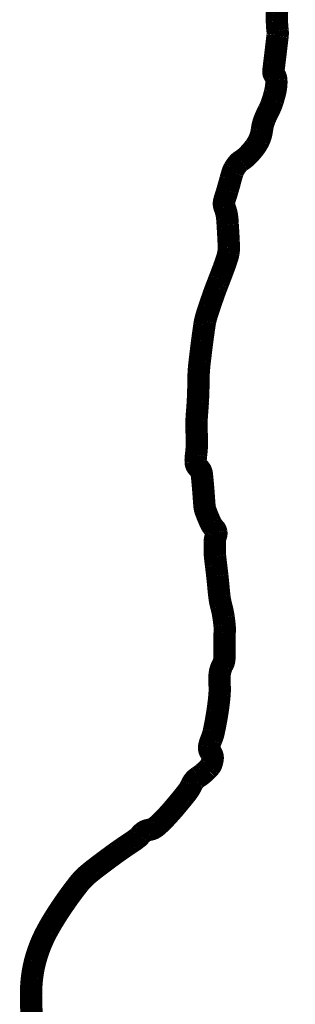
# Model space of a CAD drawing. Extents: x 8.8 to 17.3, y 25.2 to 36.2.
# Tile 176 of 183: x 16.4727 to 16.558, y 26.9149 to 27.22. Entities that reach past the tile are written whole.
import ezdxf

# ---------------------------------------------------------------- set-up
doc = ezdxf.new("R2010")
doc.units = 0
doc.header["$MEASUREMENT"] = 0
doc.layers.add('BELMONT-BORDER', color=7, linetype='CONTINUOUS')

msp = doc.modelspace()

# ---------------------------------------------------------------- linework, layer by layer
at = {"layer": 'BELMONT-BORDER', "const_width": 0.00691}
msp.add_lwpolyline([(16.47649, 26.90961, -0.015708), (16.47617, 26.91749, -0.031479), (16.47648, 26.92312, -0.034275), (16.47743, 26.92821, -0.030227), (16.47902, 26.93307, -0.030822), (16.48114, 26.93761, -0.013653), (16.48334, 26.94141, -0.0113), (16.48624, 26.94587, -0.018226), (16.49105, 26.9524, -0.044745), (16.49333, 26.9548, -0.016582), (16.49592, 26.95693, -0.006726), (16.50254, 26.96187, -0.012642), (16.50719, 26.96506, 0.026773), (16.50935, 26.96664, 0.056474), (16.50986, 26.96716, -0.039177), (16.51057, 26.96794, -0.150164), (16.5127, 26.96898, 0.138713), (16.51502, 26.97005, 0.024337), (16.51732, 26.97222, 0.015887), (16.52056, 26.97582, 0.004972), (16.52328, 26.9791, 0.009204), (16.5247, 26.98092, 0.060016), (16.52591, 26.98301, -0.08562), (16.52684, 26.98444, -0.066961), (16.52787, 26.9853, 0.042669), (16.52956, 26.98656, 0.016435), (16.53076, 26.98769, 0.022735), (16.53156, 26.98858, 0.087723), (16.532, 26.98937, 0.048764), (16.53238, 26.99093, 0.212054), (16.53182, 26.99291, -0.219963), (16.53131, 26.99483, -0.060601), (16.53194, 26.99689, 0.050495), (16.53273, 26.99935, 0.014654), (16.53387, 27.0055, 0.017513), (16.5345, 27.0107, 0.040704), (16.53451, 27.01432, -0.049596), (16.53457, 27.0173, -0.095824), (16.53546, 27.02007, 0.123104), (16.53603, 27.02227, 0.003746), (16.53604, 27.02435, -0.003374), (16.53605, 27.02666, -0.002371), (16.5361, 27.03, 0.005253), (16.53612, 27.0315, 0.025645), (16.53607, 27.03238, 0.009099), (16.53577, 27.03485, 0.032349), (16.53504, 27.03833, -0.038866), (16.53448, 27.04124, -0.005633), (16.53419, 27.04401, 0.004278), (16.53383, 27.04766, 0.003884), (16.53344, 27.05094, -0.004622), (16.53313, 27.05368, -0.022474), (16.53305, 27.0549, -0.008176), (16.53305, 27.05826, -0.086091), (16.53338, 27.05999, 0.125731), (16.53352, 27.06119, 0.162565), (16.53297, 27.06229, -0.089351), (16.53172, 27.0641, -0.020283), (16.53018, 27.06786, -0.061517), (16.52988, 27.06917, -0.009183), (16.52969, 27.07148, 0.005713), (16.52941, 27.07519, 0.002097), (16.52919, 27.0776, 0.003018), (16.52902, 27.07926, 0.196239), (16.52801, 27.08113, -0.213414), (16.52713, 27.08289, -0.045892), (16.52725, 27.08517, 0.034221), (16.52747, 27.08823, 0.009733), (16.52739, 27.09353, -0.020769), (16.52741, 27.09601, -0.00839), (16.52757, 27.09847, 0.00644), (16.5278, 27.10167, 0.013169), (16.52798, 27.10767, -0.019115), (16.52815, 27.1118, -0.008961), (16.52839, 27.11419, -0.00333), (16.52918, 27.12062, -0.004058), (16.52985, 27.12544, -0.016391), (16.53007, 27.12663, -0.019794), (16.53042, 27.128, -0.009075), (16.53135, 27.13093, -0.003026), (16.53282, 27.13518, -0.006949), (16.5335, 27.13702, -0.002766), (16.534, 27.13831, 0.000844), (16.5345, 27.1396, 0.005211), (16.53579, 27.14302, 0.006616), (16.53675, 27.14574, 0.037068), (16.53727, 27.14779, 0.048072), (16.53739, 27.14941, 0.007704), (16.53733, 27.15133, 0.003539), (16.5371, 27.15552, 0.000724), (16.53704, 27.15652, 0.000448), (16.53693, 27.15814, 0.078307), (16.53608, 27.16187, -0.158146), (16.53596, 27.1638, -0.01793), (16.53627, 27.16487, 0.008544), (16.53697, 27.1671, 0.006412), (16.53791, 27.17049, -0.010214), (16.53853, 27.17261, -0.055155), (16.53902, 27.17375, -0.038278), (16.54003, 27.17523, -0.084483), (16.54129, 27.17635, 0.057731), (16.54321, 27.17789, 0.034881), (16.54546, 27.18051, 0.049899), (16.54671, 27.18258, 0.081597), (16.54762, 27.18578, -0.072183), (16.54859, 27.1894, -0.01907), (16.54971, 27.19177, 0.02749), (16.55046, 27.19342, 0.017489), (16.551, 27.19496, 0.011891), (16.55165, 27.19727, 0.037694), (16.55204, 27.19944, 0.042798), (16.55208, 27.20138, 0.147885), (16.55151, 27.20287, -0.194316), (16.55118, 27.20405, -0.002644), (16.55145, 27.20636, 0.001533), (16.55193, 27.21034, 0.000167), (16.55246, 27.21487, 0.002446), (16.55249, 27.21518, 0.058399), (16.55248, 27.21656, -0.028804), (16.55228, 27.21934, -0.008123), (16.55229, 27.22188, 0.009336), (16.5523, 27.22441, 0.009851)], format="xyb", dxfattribs=at)

doc.saveas('drawing.dxf')
